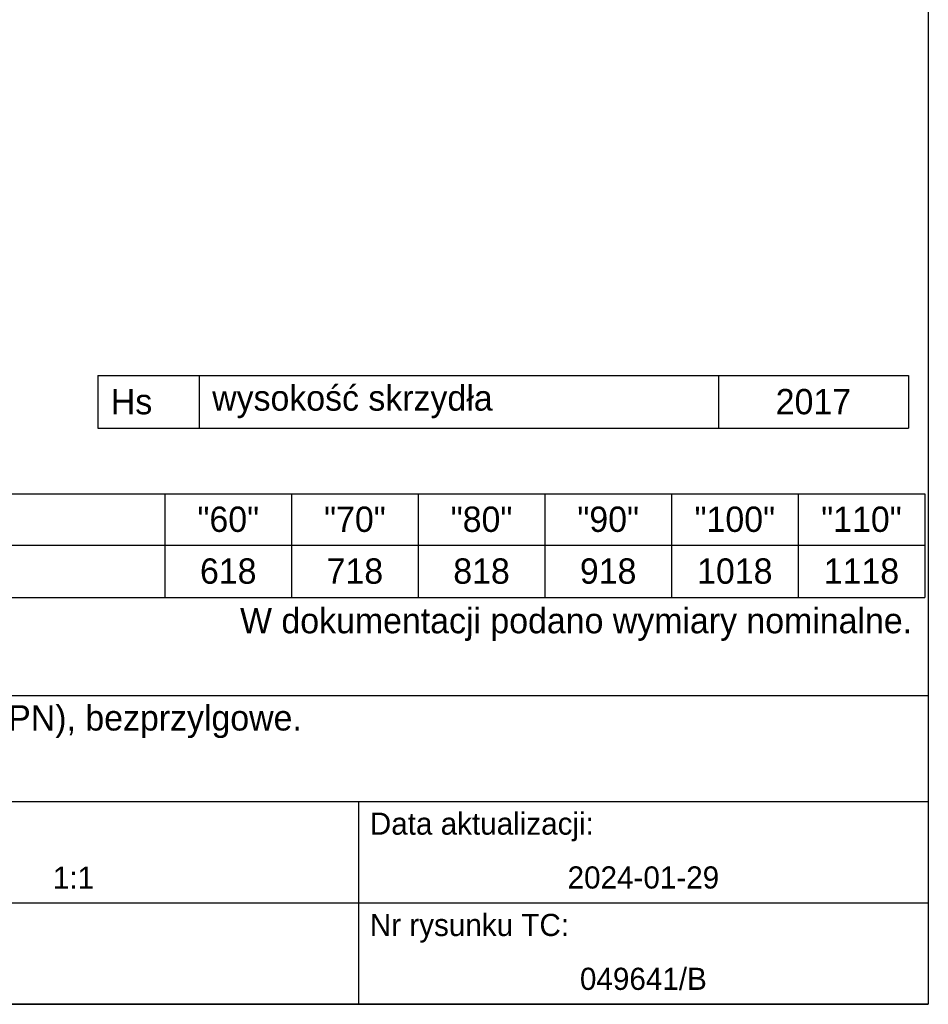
# Model space of a CAD drawing. Header units: millimetres. Extents: x 0 to 17620, y 0 to 4200.
# Tile 18 of 19: x 16185 to 17620, y 0 to 1554. Entities that reach past the tile are written whole.
import ezdxf

# ---------------------------------------------------------------- set-up
doc = ezdxf.new("R2010")
doc.units = ezdxf.units.MM
doc.layers.add('1', color=250, linetype='Continuous')
doc.layers.add('256', color=250, linetype='Continuous')
doc.styles.add('Montserrat', font='Montserrat-Regular.ttf')

msp = doc.modelspace()

# ---------------------------------------------------------------- linework, layer by layer
at = {"layer": '1', "linetype": 'Continuous'}
for p, q in [((16308.5, 992.6), (16468.5, 992.6)), ((16308.5, 992.6), (16308.5, 909.7)), ((16468.5, 992.6), (16468.5, 909.7)), ((16468.5, 992.6), (17288.5, 992.6)), ((17288.5, 992.6), (17288.5, 909.7)), ((17288.5, 992.6), (17588.5, 992.6)), ((17588.5, 992.6), (17588.5, 909.7)), ((16308.5, 909.7), (16468.5, 909.7)), ((16468.5, 909.7), (17288.5, 909.7)), ((17288.5, 909.7), (17588.5, 909.7)), ((15254.4, 805.8), (16414.4, 805.8)), ((16414.4, 805.8), (16414.4, 725.1)), ((16414.4, 805.8), (16614.4, 805.8)), ((16614.4, 805.8), (16614.4, 725.1)), ((16614.4, 805.8), (16814.4, 805.8)), ((16814.4, 805.8), (16814.4, 725.1)), ((16814.4, 805.8), (17014.4, 805.8)), ((17014.4, 805.8), (17014.4, 725.1)), ((17014.4, 805.8), (17214.4, 805.8)), ((17214.4, 805.8), (17214.4, 725.1)), ((17214.4, 805.8), (17414.4, 805.8)), ((17414.4, 805.8), (17414.4, 725.1)), ((17414.4, 805.8), (17614.4, 805.8)), ((17614.4, 805.8), (17614.4, 725.1)), ((15254.4, 725.1), (16414.4, 725.1)), ((16414.4, 725.1), (16614.4, 725.1)), ((16414.4, 725.1), (16414.4, 642.2)), ((16614.4, 725.1), (16814.4, 725.1)), ((16614.4, 725.1), (16614.4, 642.2)), ((16814.4, 725.1), (17014.4, 725.1)), ((16814.4, 725.1), (16814.4, 642.2)), ((17014.4, 725.1), (17214.4, 725.1)), ((17014.4, 725.1), (17014.4, 642.2)), ((17214.4, 725.1), (17414.4, 725.1)), ((17214.4, 725.1), (17214.4, 642.2)), ((17414.4, 725.1), (17614.4, 725.1)), ((17414.4, 725.1), (17414.4, 642.2)), ((17614.4, 725.1), (17614.4, 642.2)), ((15254.4, 642.2), (16414.4, 642.2)), ((16414.4, 642.2), (16614.4, 642.2)), ((16614.4, 642.2), (16814.4, 642.2)), ((16814.4, 642.2), (17014.4, 642.2)), ((17014.4, 642.2), (17214.4, 642.2)), ((17214.4, 642.2), (17414.4, 642.2)), ((17414.4, 642.2), (17614.4, 642.2)), ((15100, 487.4), (17620, 487.4)), ((17620, 487.4), (17620, 405)), ((17620, 405), (17620, 320)), ((15100, 320), (17620, 320)), ((15820, 320), (16720, 320)), ((16720, 320), (16720, 240)), ((16720, 320), (17620, 320)), ((17620, 320), (17620, 240)), ((16720, 240), (16720, 160)), ((17620, 240), (17620, 160)), ((15820, 160), (16720, 160)), ((16720, 160), (17620, 160)), ((16720, 160), (16720, 80)), ((17620, 160), (17620, 80)), ((16720, 80), (16720, 0)), ((17620, 80), (17620, 0)), ((15820, 0), (16720, 0)), ((16720, 0), (17620, 0))]:
    msp.add_line(p, q, dxfattribs=at)
at = {"layer": '256', "linetype": 'Continuous'}
for p, q in [((17620, 4000), (17620, 0)), ((17620, 0), (11880, 0))]:
    msp.add_line(p, q, dxfattribs=at)

# ---------------------------------------------------------------- texts
at = {"layer": '1', "linetype": 'Continuous', "line_spacing_factor": 1.076592, "style": 'Montserrat'}
for s, insert, char_height, attachment_point in [('\\fMontserrat|b0|i0;\\W1.0000;Hs', (16329, 951.2), 40, 4), ('\\fMontserrat|b0|i0;\\W1.0000;wysokość skrzydła', (16489, 951.2), 40, 4), ('\\fMontserrat|b0|i0;\\W1.0000;2017', (17438.5, 951.2), 40, 5), ('\\fMontserrat|b0|i0;\\W1.0000;"60"', (16514.4, 765.5), 40, 5), ('\\fMontserrat|b0|i0;\\W1.0000;"70"', (16714.4, 765.5), 40, 5), ('\\fMontserrat|b0|i0;\\W1.0000;"80"', (16914.4, 765.5), 40, 5), ('\\fMontserrat|b0|i0;\\W1.0000;"90"', (17114.4, 765.5), 40, 5), ('\\fMontserrat|b0|i0;\\W1.0000;"100"', (17314.4, 765.5), 40, 5), ('\\fMontserrat|b0|i0;\\W1.0000;"110"', (17514.4, 765.5), 40, 5), ('\\fMontserrat|b0|i0;\\W1.0000;618', (16514.4, 683.7), 40, 5), ('\\fMontserrat|b0|i0;\\W1.0000;718', (16714.4, 683.7), 40, 5), ('\\fMontserrat|b0|i0;\\W1.0000;818', (16914.4, 683.7), 40, 5), ('918', (17114.4, 683.7), 40, 5), ('1018', (17314.4, 683.7), 40, 5), ('1118', (17514.4, 683.7), 40, 5), ('\\fMontserrat|b0|i0;\\W1.0000;W dokumentacji podano wymiary nominalne.', (17594.4, 599.7), 40, 6), ('\\fMontserrat|b0|i0;\\W1.0000;Skrzydło FOCUS model 4.A, polska norma (PN), bezprzylgowe.', (15120.5, 446.2), 40, 4), ('\\fMontserrat|b0|i0;\\W1.0000;Data aktualizacji:', (16738, 280), 35, 4), ('1:1', (16270, 200), 35, 5), ('\\fMontserrat|b0|i0;\\W1.0000;2024-01-29', (17170, 200), 35, 5), ('\\fMontserrat|b0|i0;\\W1.0000;Nr rysunku TC:', (16738, 120), 35, 4), ('049641/B', (17170, 40), 35, 5)]:
    msp.add_mtext(s, dxfattribs=dict(at, insert=insert, char_height=char_height, attachment_point=attachment_point))

doc.saveas('drawing.dxf')
